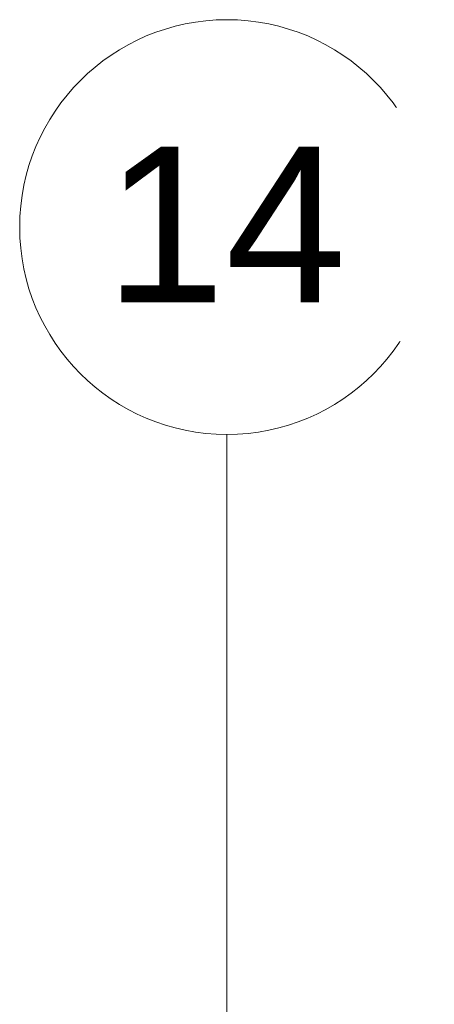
# Model space of a CAD drawing. Header units: millimetres. Extents: x 157133 to 260102, y -21587 to 34582.
# Tile 37 of 65: x 173170 to 174370, y 31734 to 34582. Entities that reach past the tile are written whole.
import ezdxf

# ---------------------------------------------------------------- set-up
doc = ezdxf.new("R2010")
doc.units = ezdxf.units.MM
doc.linetypes.add('Osa', pattern=[2000, 1000, -500, 0, -500])
doc.linetypes.add('Čerchovaná 20mm', pattern=[3000, 2000, -500, 0, -500])
doc.layers.add('CA_OSY', color=5, linetype='Osa', lineweight=9)
doc.layers.add('CA_TEXT35', color=62, linetype='Continuous', lineweight=9)
doc.styles.add('Arial_2', font='arial.ttf', dxfattribs={"height": 450})

# ---------------------------------------------------------------- blocks, each defined once
blk = doc.blocks.new('Osnova - Bublina osnovy 12mm-4850-PŮDORYS _8_000 _ vestavek V7')
at = {"layer": 'CA_TEXT35'}
blk.add_circle((0, 0), 6, dxfattribs=at)

msp = doc.modelspace()

# ---------------------------------------------------------------- linework, layer by layer
at = {"layer": 'CA_OSY', "linetype": 'Čerchovaná 20mm'}
msp.add_line((173770, 4591.5), (173770, 33382.5), dxfattribs=at)

# ---------------------------------------------------------------- block references
at = {"layer": 'CA_TEXT35', "xscale": 99.99999999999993, "yscale": 99.99999999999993, "zscale": 99.99999999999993}
msp.add_blockref('Osnova - Bublina osnovy 12mm-4850-PŮDORYS _8_000 _ vestavek V7', (173770, 33982.5), dxfattribs=at)

# ---------------------------------------------------------------- next in the draw order: texts
at = {"layer": 'CA_TEXT35', "insert": (173415.9, 34215), "char_height": 450, "width": 849.789, "attachment_point": 1, "style": 'Arial_2', "bg_fill": 3, "box_fill_scale": 1.25, "bg_fill_color": 256, "bg_fill_true_color": 13158600, "bg_fill_transparency": 0}
msp.add_mtext('14', dxfattribs=at)

doc.saveas('drawing.dxf')
